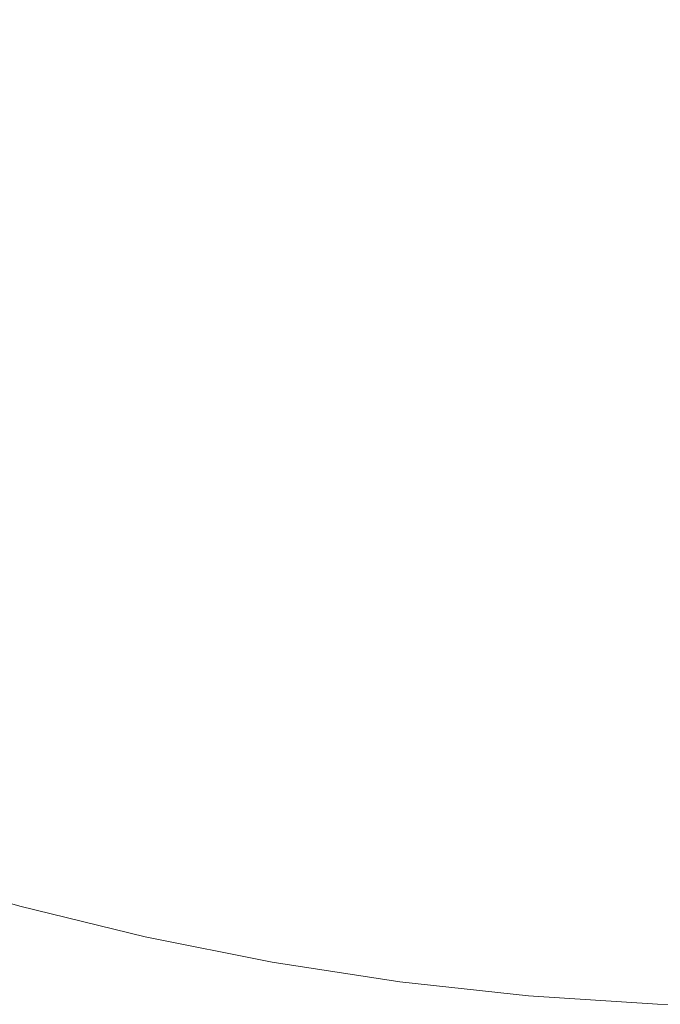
# Model space of a CAD drawing. Header units: centimetres. Extents: x -26 to 27.3, y -25.3 to -23.5.
# Tile 63 of 221: x -7.9951 to -7.9303, y -25.0596 to -24.9599. Entities that reach past the tile are written whole.
import ezdxf

# ---------------------------------------------------------------- set-up
doc = ezdxf.new("R2010")
doc.units = ezdxf.units.CM
doc.header["$LTSCALE"] = 2.54
doc.layers.add('Lucido design-1', color=7, linetype='Continuous')

# ---------------------------------------------------------------- blocks, each defined once
blk = doc.blocks.new('Gruppo-4-1')
at = {"color": 7, "linetype": 'Continuous', "lineweight": 9}
blk.add_3dface([(-25.917482, -23.559888, 1050.422055), (-25.917482, -25.159888, 1050.422055), (27.182518, -25.159888, 1050.422055), (27.182518, -23.559888, 1050.422055)], dxfattribs=at)
for points, invisible_edges in [([(-7.9908, -24.961328, 1049.670411), (-7.999517, -24.957938, 1049.670411), (-7.998744, -24.956071, 1049.673921), (-7.990109, -24.959429, 1049.673921)], 15), ([(-7.980772, -24.960618, 1049.677507), (-7.989467, -24.957666, 1049.677507), (-7.988877, -24.956043, 1049.681161), (-7.980253, -24.95897, 1049.681161)], 15), ([(-7.971101, -24.959996, 1049.684879), (-7.979778, -24.957467, 1049.684879), (-7.97935, -24.956109, 1049.688652), (-7.970732, -24.958621, 1049.688652)], 15), ([(-7.971509, -24.961519, 1049.681161), (-7.980253, -24.95897, 1049.681161), (-7.979778, -24.957467, 1049.684879), (-7.971101, -24.959996, 1049.684879)], 15), ([(-7.962013, -24.960755, 1049.688652), (-7.970732, -24.958621, 1049.688652), (-7.970404, -24.957396, 1049.692475), (-7.961739, -24.959516, 1049.692475)], 15), ([(-7.952796, -24.960161, 1049.696342), (-7.961498, -24.95843, 1049.696342), (-7.961291, -24.957498, 1049.700245), (-7.95263, -24.95922, 1049.700245)], 15), ([(-7.99154, -24.963362, 1049.666981), (-8.000345, -24.959938, 1049.666981), (-7.999517, -24.957938, 1049.670411), (-7.9908, -24.961328, 1049.670411)], 15), ([(-7.981336, -24.962407, 1049.673921), (-7.990109, -24.959429, 1049.673921), (-7.989467, -24.957666, 1049.677507), (-7.980772, -24.960618, 1049.677507)], 15), ([(-7.952989, -24.961257, 1049.692475), (-7.961739, -24.959516, 1049.692475), (-7.961498, -24.95843, 1049.696342), (-7.952796, -24.960161, 1049.696342)], 15), ([(-7.943902, -24.960564, 1049.700245), (-7.95263, -24.95922, 1049.700245), (-7.952491, -24.958436, 1049.704179), (-7.943798, -24.959774, 1049.704179)], 15), ([(-7.981944, -24.964334, 1049.670411), (-7.9908, -24.961328, 1049.670411), (-7.990109, -24.959429, 1049.673921), (-7.981336, -24.962407, 1049.673921)], 15), ([(-7.971956, -24.963187, 1049.677507), (-7.980772, -24.960618, 1049.677507), (-7.980253, -24.95897, 1049.681161), (-7.971509, -24.961519, 1049.681161)], 15), ([(-7.962321, -24.962145, 1049.684879), (-7.971101, -24.959996, 1049.684879), (-7.970732, -24.958621, 1049.688652), (-7.962013, -24.960755, 1049.688652)], 15), ([(-7.953209, -24.962506, 1049.688652), (-7.962013, -24.960755, 1049.688652), (-7.961739, -24.959516, 1049.692475), (-7.952989, -24.961257, 1049.692475)], 15), ([(-7.944026, -24.961511, 1049.696342), (-7.952796, -24.960161, 1049.696342), (-7.95263, -24.95922, 1049.700245), (-7.943902, -24.960564, 1049.700245)], 15), ([(-7.935054, -24.960732, 1049.704179), (-7.943798, -24.959774, 1049.704179), (-7.943714, -24.959142, 1049.708136), (-7.934998, -24.960097, 1049.708136)], 15), ([(-7.934998, -24.960097, 1049.708136), (-7.943714, -24.959142, 1049.708136), (-7.943652, -24.958668, 1049.71211), (-7.934956, -24.959621, 1049.71211)], 15), ([(-7.926228, -24.960193, 1049.71211), (-7.934956, -24.959621, 1049.71211), (-7.934929, -24.959304, 1049.716095), (-7.926214, -24.959875, 1049.716095)], 15), ([(-7.992328, -24.965526, 1049.66364), (-8.001227, -24.962066, 1049.66364), (-8.000345, -24.959938, 1049.666981), (-7.99154, -24.963362, 1049.666981)], 15), ([(-7.962662, -24.963684, 1049.681161), (-7.971509, -24.961519, 1049.681161), (-7.971101, -24.959996, 1049.684879), (-7.962321, -24.962145, 1049.684879)], 15), ([(-7.944171, -24.962614, 1049.692475), (-7.952989, -24.961257, 1049.692475), (-7.952796, -24.960161, 1049.696342), (-7.944026, -24.961511, 1049.696342)], 15), ([(-7.935123, -24.961525, 1049.700245), (-7.943902, -24.960564, 1049.700245), (-7.943798, -24.959774, 1049.704179), (-7.935054, -24.960732, 1049.704179)], 15), ([(-7.926276, -24.961307, 1049.704179), (-7.935054, -24.960732, 1049.704179), (-7.934998, -24.960097, 1049.708136), (-7.926248, -24.96067, 1049.708136)], 15), ([(-7.926248, -24.96067, 1049.708136), (-7.934998, -24.960097, 1049.708136), (-7.934956, -24.959621, 1049.71211), (-7.926228, -24.960193, 1049.71211)], 15), ([(-7.982595, -24.966398, 1049.666981), (-7.99154, -24.963362, 1049.666981), (-7.9908, -24.961328, 1049.670411), (-7.981944, -24.964334, 1049.670411)], 15), ([(-7.972441, -24.964999, 1049.673921), (-7.981336, -24.962407, 1049.673921), (-7.980772, -24.960618, 1049.677507), (-7.971956, -24.963187, 1049.677507)], 15), ([(-7.963036, -24.96537, 1049.677507), (-7.971956, -24.963187, 1049.677507), (-7.971509, -24.961519, 1049.681161), (-7.962662, -24.963684, 1049.681161)], 15), ([(-7.953456, -24.963908, 1049.684879), (-7.962321, -24.962145, 1049.684879), (-7.962013, -24.960755, 1049.688652), (-7.953209, -24.962506, 1049.688652)], 15), ([(-7.944337, -24.963872, 1049.688652), (-7.953209, -24.962506, 1049.688652), (-7.952989, -24.961257, 1049.692475), (-7.944171, -24.962614, 1049.692475)], 15), ([(-7.935303, -24.963585, 1049.692475), (-7.944171, -24.962614, 1049.692475), (-7.944026, -24.961511, 1049.696342), (-7.935206, -24.962477, 1049.696342)], 15), ([(-7.935206, -24.962477, 1049.696342), (-7.944026, -24.961511, 1049.696342), (-7.943902, -24.960564, 1049.700245), (-7.935123, -24.961525, 1049.700245)], 15), ([(-7.926311, -24.962103, 1049.700245), (-7.935123, -24.961525, 1049.700245), (-7.935054, -24.960732, 1049.704179), (-7.926276, -24.961307, 1049.704179)], 15), ([(-7.993176, -24.967854, 1049.660343), (-8.002175, -24.964355, 1049.660343), (-8.001227, -24.962066, 1049.66364), (-7.992328, -24.965526, 1049.66364)], 15), ([(-7.972965, -24.966952, 1049.670411), (-7.981944, -24.964334, 1049.670411), (-7.981336, -24.962407, 1049.673921), (-7.972441, -24.964999, 1049.673921)], 15), ([(-7.95373, -24.96546, 1049.681161), (-7.962662, -24.963684, 1049.681161), (-7.962321, -24.962145, 1049.684879), (-7.953456, -24.963908, 1049.684879)], 15), ([(-7.944523, -24.965283, 1049.684879), (-7.953456, -24.963908, 1049.684879), (-7.953209, -24.962506, 1049.688652), (-7.944337, -24.963872, 1049.688652)], 15), ([(-7.926401, -24.964168, 1049.692475), (-7.935303, -24.963585, 1049.692475), (-7.935206, -24.962477, 1049.696342), (-7.926353, -24.963057, 1049.696342)], 15), ([(-7.926353, -24.963057, 1049.696342), (-7.935206, -24.962477, 1049.696342), (-7.935123, -24.961525, 1049.700245), (-7.926311, -24.962103, 1049.700245)], 15), ([(-7.983287, -24.968595, 1049.66364), (-7.992328, -24.965526, 1049.66364), (-7.99154, -24.963362, 1049.666981), (-7.982595, -24.966398, 1049.666981)], 15), ([(-7.963442, -24.967201, 1049.673921), (-7.972441, -24.964999, 1049.673921), (-7.971956, -24.963187, 1049.677507), (-7.963036, -24.96537, 1049.677507)], 15), ([(-7.935414, -24.964849, 1049.688652), (-7.944337, -24.963872, 1049.688652), (-7.944171, -24.962614, 1049.692475), (-7.935303, -24.963585, 1049.692475)], 15), ([(-7.994056, -24.970274, 1049.657194), (-8.00316, -24.966733, 1049.657194), (-8.002175, -24.964355, 1049.660343), (-7.993176, -24.967854, 1049.660343)], 15), ([(-7.973525, -24.969042, 1049.666981), (-7.982595, -24.966398, 1049.666981), (-7.981944, -24.964334, 1049.670411), (-7.972965, -24.966952, 1049.670411)], 15), ([(-7.95403, -24.967161, 1049.677507), (-7.963036, -24.96537, 1049.677507), (-7.962662, -24.963684, 1049.681161), (-7.95373, -24.96546, 1049.681161)], 15), ([(-7.944729, -24.966846, 1049.681161), (-7.95373, -24.96546, 1049.681161), (-7.953456, -24.963908, 1049.684879), (-7.944523, -24.965283, 1049.684879)], 15), ([(-7.935538, -24.966267, 1049.684879), (-7.944523, -24.965283, 1049.684879), (-7.944337, -24.963872, 1049.688652), (-7.935414, -24.964849, 1049.688652)], 15), ([(-7.926456, -24.965436, 1049.688652), (-7.935414, -24.964849, 1049.688652), (-7.935303, -24.963585, 1049.692475), (-7.926401, -24.964168, 1049.692475)], 15), ([(-7.96388, -24.969175, 1049.670411), (-7.972965, -24.966952, 1049.670411), (-7.972441, -24.964999, 1049.673921), (-7.963442, -24.967201, 1049.673921)], 15), ([(-7.954356, -24.969009, 1049.673921), (-7.963442, -24.967201, 1049.673921), (-7.963036, -24.96537, 1049.677507), (-7.95403, -24.967161, 1049.677507)], 15), ([(-7.944954, -24.968558, 1049.677507), (-7.95403, -24.967161, 1049.677507), (-7.95373, -24.96546, 1049.681161), (-7.944729, -24.966846, 1049.681161)], 15), ([(-7.935675, -24.967837, 1049.681161), (-7.944729, -24.966846, 1049.681161), (-7.944523, -24.965283, 1049.684879), (-7.935538, -24.966267, 1049.684879)], 15), ([(-7.926519, -24.966858, 1049.684879), (-7.935538, -24.966267, 1049.684879), (-7.935414, -24.964849, 1049.688652), (-7.926456, -24.965436, 1049.688652)], 15), ([(-7.984032, -24.970958, 1049.660343), (-7.993176, -24.967854, 1049.660343), (-7.992328, -24.965526, 1049.66364), (-7.983287, -24.968595, 1049.66364)], 15), ([(-7.974121, -24.971267, 1049.66364), (-7.983287, -24.968595, 1049.66364), (-7.982595, -24.966398, 1049.666981), (-7.973525, -24.969042, 1049.666981)], 15), ([(-7.926587, -24.968433, 1049.681161), (-7.935675, -24.967837, 1049.681161), (-7.935538, -24.966267, 1049.684879), (-7.926519, -24.966858, 1049.684879)], 15), ([(-7.994981, -24.972814, 1049.65415), (-8.004195, -24.969231, 1049.65415), (-8.00316, -24.966733, 1049.657194), (-7.994056, -24.970274, 1049.657194)], 15), ([(-7.964348, -24.971288, 1049.666981), (-7.973525, -24.969042, 1049.666981), (-7.972965, -24.966952, 1049.670411), (-7.96388, -24.969175, 1049.670411)], 15), ([(-7.954707, -24.970999, 1049.670411), (-7.96388, -24.969175, 1049.670411), (-7.963442, -24.967201, 1049.673921), (-7.954356, -24.969009, 1049.673921)], 15), ([(-7.945199, -24.970418, 1049.673921), (-7.954356, -24.969009, 1049.673921), (-7.95403, -24.967161, 1049.677507), (-7.944954, -24.968558, 1049.677507)], 15), ([(-7.935826, -24.969558, 1049.677507), (-7.944954, -24.968558, 1049.677507), (-7.944729, -24.966846, 1049.681161), (-7.935675, -24.967837, 1049.681161)], 15), ([(-7.984806, -24.973414, 1049.657194), (-7.994056, -24.970274, 1049.657194), (-7.993176, -24.967854, 1049.660343), (-7.984032, -24.970958, 1049.660343)], 15), ([(-7.926663, -24.970159, 1049.677507), (-7.935826, -24.969558, 1049.677507), (-7.935675, -24.967837, 1049.681161), (-7.926587, -24.968433, 1049.681161)], 15), ([(-7.995948, -24.975471, 1049.651215), (-8.005277, -24.971844, 1049.651215), (-8.004195, -24.969231, 1049.65415), (-7.994981, -24.972814, 1049.65415)], 15), ([(-7.974762, -24.97366, 1049.660343), (-7.984032, -24.970958, 1049.660343), (-7.983287, -24.968595, 1049.66364), (-7.974121, -24.971267, 1049.66364)], 15), ([(-7.964847, -24.973537, 1049.66364), (-7.974121, -24.971267, 1049.66364), (-7.973525, -24.969042, 1049.666981), (-7.964348, -24.971288, 1049.666981)], 15), ([(-7.955082, -24.973131, 1049.666981), (-7.964348, -24.971288, 1049.666981), (-7.96388, -24.969175, 1049.670411), (-7.954707, -24.970999, 1049.670411)], 15), ([(-7.945463, -24.972422, 1049.670411), (-7.954707, -24.970999, 1049.670411), (-7.954356, -24.969009, 1049.673921), (-7.945199, -24.970418, 1049.673921)], 15), ([(-7.935989, -24.971427, 1049.673921), (-7.945199, -24.970418, 1049.673921), (-7.944954, -24.968558, 1049.677507), (-7.935826, -24.969558, 1049.677507)], 15), ([(-7.985619, -24.975992, 1049.65415), (-7.994981, -24.972814, 1049.65415), (-7.994056, -24.970274, 1049.657194), (-7.984806, -24.973414, 1049.657194)], 15), ([(-7.936165, -24.97344, 1049.670411), (-7.945463, -24.972422, 1049.670411), (-7.945199, -24.970418, 1049.673921), (-7.935989, -24.971427, 1049.673921)], 15), ([(-7.926744, -24.972032, 1049.673921), (-7.935989, -24.971427, 1049.673921), (-7.935826, -24.969558, 1049.677507), (-7.926663, -24.970159, 1049.677507)], 15), ([(-7.975428, -24.976147, 1049.657194), (-7.984806, -24.973414, 1049.657194), (-7.984032, -24.970958, 1049.660343), (-7.974762, -24.97366, 1049.660343)], 15), ([(-7.965383, -24.975955, 1049.660343), (-7.974762, -24.97366, 1049.660343), (-7.974121, -24.971267, 1049.66364), (-7.964847, -24.973537, 1049.66364)], 15), ([(-7.955482, -24.975399, 1049.66364), (-7.964847, -24.973537, 1049.66364), (-7.964348, -24.971288, 1049.666981), (-7.955082, -24.973131, 1049.666981)], 15), ([(-7.945745, -24.974568, 1049.666981), (-7.955082, -24.973131, 1049.666981), (-7.954707, -24.970999, 1049.670411), (-7.945463, -24.972422, 1049.670411)], 15), ([(-7.926833, -24.974052, 1049.670411), (-7.936165, -24.97344, 1049.670411), (-7.935989, -24.971427, 1049.673921), (-7.926744, -24.972032, 1049.673921)], 15), ([(-7.936354, -24.975596, 1049.666981), (-7.945745, -24.974568, 1049.666981), (-7.945463, -24.972422, 1049.670411), (-7.936165, -24.97344, 1049.670411)], 15), ([(-7.98647, -24.978689, 1049.651215), (-7.995948, -24.975471, 1049.651215), (-7.994981, -24.972814, 1049.65415), (-7.985619, -24.975992, 1049.65415)], 15), ([(-7.976128, -24.978758, 1049.65415), (-7.985619, -24.975992, 1049.65415), (-7.984806, -24.973414, 1049.657194), (-7.975428, -24.976147, 1049.657194)], 15), ([(-7.946046, -24.976852, 1049.66364), (-7.955482, -24.975399, 1049.66364), (-7.955082, -24.973131, 1049.666981), (-7.945745, -24.974568, 1049.666981)], 15), ([(-7.926927, -24.976214, 1049.666981), (-7.936354, -24.975596, 1049.666981), (-7.936165, -24.97344, 1049.670411), (-7.926833, -24.974052, 1049.670411)], 15), ([(-7.96594, -24.978469, 1049.657194), (-7.975428, -24.976147, 1049.657194), (-7.974762, -24.97366, 1049.660343), (-7.965383, -24.975955, 1049.660343)], 15), ([(-7.955913, -24.977839, 1049.660343), (-7.965383, -24.975955, 1049.660343), (-7.964847, -24.973537, 1049.66364), (-7.955482, -24.975399, 1049.66364)], 15), ([(-7.987356, -24.9815, 1049.648395), (-7.996956, -24.978242, 1049.648395), (-7.995948, -24.975471, 1049.651215), (-7.98647, -24.978689, 1049.651215)], 15), ([(-7.946369, -24.979308, 1049.660343), (-7.955913, -24.977839, 1049.660343), (-7.955482, -24.975399, 1049.66364), (-7.946046, -24.976852, 1049.66364)], 15), ([(-7.936555, -24.977891, 1049.66364), (-7.946046, -24.976852, 1049.66364), (-7.945745, -24.974568, 1049.666981), (-7.936354, -24.975596, 1049.666981)], 15), ([(-7.97686, -24.98149, 1049.651215), (-7.98647, -24.978689, 1049.651215), (-7.985619, -24.975992, 1049.65415), (-7.976128, -24.978758, 1049.65415)], 15), ([(-7.966525, -24.981108, 1049.65415), (-7.976128, -24.978758, 1049.65415), (-7.975428, -24.976147, 1049.657194), (-7.96594, -24.978469, 1049.657194)], 15), ([(-7.95636, -24.980374, 1049.657194), (-7.96594, -24.978469, 1049.657194), (-7.965383, -24.975955, 1049.660343), (-7.955913, -24.977839, 1049.660343)], 15), ([(-7.927028, -24.978516, 1049.66364), (-7.936555, -24.977891, 1049.66364), (-7.936354, -24.975596, 1049.666981), (-7.926927, -24.976214, 1049.666981)], 15), ([(-7.936771, -24.980359, 1049.660343), (-7.946369, -24.979308, 1049.660343), (-7.946046, -24.976852, 1049.66364), (-7.936555, -24.977891, 1049.66364)], 15), ([(-7.988277, -24.984422, 1049.645696), (-7.998004, -24.98112, 1049.645696), (-7.996956, -24.978242, 1049.648395), (-7.987356, -24.9815, 1049.648395)], 15), ([(-7.956829, -24.983037, 1049.65415), (-7.966525, -24.981108, 1049.65415), (-7.96594, -24.978469, 1049.657194), (-7.95636, -24.980374, 1049.657194)], 15), ([(-7.946705, -24.98186, 1049.657194), (-7.95636, -24.980374, 1049.657194), (-7.955913, -24.977839, 1049.660343), (-7.946369, -24.979308, 1049.660343)], 15), ([(-7.927136, -24.98099, 1049.660343), (-7.936771, -24.980359, 1049.660343), (-7.936555, -24.977891, 1049.66364), (-7.927028, -24.978516, 1049.66364)], 15), ([(-7.977623, -24.984337, 1049.648395), (-7.987356, -24.9815, 1049.648395), (-7.98647, -24.978689, 1049.651215), (-7.97686, -24.98149, 1049.651215)], 15), ([(-7.967137, -24.983869, 1049.651215), (-7.97686, -24.98149, 1049.651215), (-7.976128, -24.978758, 1049.65415), (-7.966525, -24.981108, 1049.65415)], 15), ([(-7.936995, -24.982924, 1049.657194), (-7.946705, -24.98186, 1049.657194), (-7.946369, -24.979308, 1049.660343), (-7.936771, -24.980359, 1049.660343)], 15), ([(-7.947058, -24.984541, 1049.65415), (-7.956829, -24.983037, 1049.65415), (-7.95636, -24.980374, 1049.657194), (-7.946705, -24.98186, 1049.657194)], 15), ([(-7.927248, -24.983563, 1049.657194), (-7.936995, -24.982924, 1049.657194), (-7.936771, -24.980359, 1049.660343), (-7.927136, -24.98099, 1049.660343)], 15), ([(-7.989232, -24.987449, 1049.643121), (-7.99909, -24.984103, 1049.643121), (-7.998004, -24.98112, 1049.645696), (-7.988277, -24.984422, 1049.645696)], 15), ([(-7.95732, -24.985822, 1049.651215), (-7.967137, -24.983869, 1049.651215), (-7.966525, -24.981108, 1049.65415), (-7.956829, -24.983037, 1049.65415)], 15), ([(-7.978416, -24.987296, 1049.645696), (-7.988277, -24.984422, 1049.645696), (-7.987356, -24.9815, 1049.648395), (-7.977623, -24.984337, 1049.648395)], 15), ([(-7.967775, -24.986747, 1049.648395), (-7.977623, -24.984337, 1049.648395), (-7.97686, -24.98149, 1049.651215), (-7.967137, -24.983869, 1049.651215)], 15), ([(-7.937231, -24.985617, 1049.65415), (-7.947058, -24.984541, 1049.65415), (-7.946705, -24.98186, 1049.657194), (-7.936995, -24.982924, 1049.657194)], 15), ([(-7.947427, -24.987344, 1049.651215), (-7.95732, -24.985822, 1049.651215), (-7.956829, -24.983037, 1049.65415), (-7.947058, -24.984541, 1049.65415)], 15), ([(-7.927366, -24.986264, 1049.65415), (-7.937231, -24.985617, 1049.65415), (-7.936995, -24.982924, 1049.657194), (-7.927248, -24.983563, 1049.657194)], 15), ([(-7.990218, -24.990577, 1049.640676), (-8.000211, -24.987185, 1049.640676), (-7.99909, -24.984103, 1049.643121), (-7.989232, -24.987449, 1049.643121)], 15), ([(-7.979237, -24.990362, 1049.643121), (-7.989232, -24.987449, 1049.643121), (-7.988277, -24.984422, 1049.645696), (-7.978416, -24.987296, 1049.645696)], 15), ([(-7.968439, -24.989738, 1049.645696), (-7.978416, -24.987296, 1049.645696), (-7.977623, -24.984337, 1049.648395), (-7.967775, -24.986747, 1049.648395)], 15), ([(-7.957832, -24.988725, 1049.648395), (-7.967775, -24.986747, 1049.648395), (-7.967137, -24.983869, 1049.651215), (-7.95732, -24.985822, 1049.651215)], 15), ([(-7.937477, -24.988434, 1049.651215), (-7.947427, -24.987344, 1049.651215), (-7.947058, -24.984541, 1049.65415), (-7.937231, -24.985617, 1049.65415)], 15), ([(-7.947812, -24.990267, 1049.648395), (-7.957832, -24.988725, 1049.648395), (-7.95732, -24.985822, 1049.651215), (-7.947427, -24.987344, 1049.651215)], 15), ([(-7.927489, -24.989089, 1049.651215), (-7.937477, -24.988434, 1049.651215), (-7.937231, -24.985617, 1049.65415), (-7.927366, -24.986264, 1049.65415)], 15), ([(-7.991234, -24.9938, 1049.638366), (-8.001367, -24.990361, 1049.638366), (-8.000211, -24.987185, 1049.640676), (-7.990218, -24.990577, 1049.640676)], 15), ([(-7.969126, -24.992837, 1049.643121), (-7.979237, -24.990362, 1049.643121), (-7.978416, -24.987296, 1049.645696), (-7.968439, -24.989738, 1049.645696)], 15), ([(-7.958364, -24.991742, 1049.645696), (-7.968439, -24.989738, 1049.645696), (-7.967775, -24.986747, 1049.648395), (-7.957832, -24.988725, 1049.648395)], 15), ([(-7.937734, -24.991371, 1049.648395), (-7.947812, -24.990267, 1049.648395), (-7.947427, -24.987344, 1049.651215), (-7.937477, -24.988434, 1049.651215)], 15), ([(-7.980086, -24.99353, 1049.640676), (-7.990218, -24.990577, 1049.640676), (-7.989232, -24.987449, 1049.643121), (-7.979237, -24.990362, 1049.643121)], 15), ([(-7.927618, -24.992034, 1049.648395), (-7.937734, -24.991371, 1049.648395), (-7.937477, -24.988434, 1049.651215), (-7.927489, -24.989089, 1049.651215)], 15), ([(-7.948212, -24.993304, 1049.645696), (-7.958364, -24.991742, 1049.645696), (-7.957832, -24.988725, 1049.648395), (-7.947812, -24.990267, 1049.648395)], 15), ([(-7.992279, -24.997115, 1049.636193), (-8.002556, -24.993626, 1049.636193), (-8.001367, -24.990361, 1049.638366), (-7.991234, -24.9938, 1049.638366)], 15), ([(-7.969835, -24.996038, 1049.640676), (-7.980086, -24.99353, 1049.640676), (-7.979237, -24.990362, 1049.643121), (-7.969126, -24.992837, 1049.643121)], 15), ([(-7.958915, -24.994867, 1049.643121), (-7.969126, -24.992837, 1049.643121), (-7.968439, -24.989738, 1049.645696), (-7.958364, -24.991742, 1049.645696)], 15), ([(-7.938001, -24.994422, 1049.645696), (-7.948212, -24.993304, 1049.645696), (-7.947812, -24.990267, 1049.648395), (-7.937734, -24.991371, 1049.648395)], 15), ([(-7.980961, -24.996795, 1049.638366), (-7.991234, -24.9938, 1049.638366), (-7.990218, -24.990577, 1049.640676), (-7.980086, -24.99353, 1049.640676)], 15), ([(-7.927751, -24.995094, 1049.645696), (-7.938001, -24.994422, 1049.645696), (-7.937734, -24.991371, 1049.648395), (-7.927618, -24.992034, 1049.648395)], 15), ([(-7.948626, -24.996451, 1049.643121), (-7.958915, -24.994867, 1049.643121), (-7.958364, -24.991742, 1049.645696), (-7.948212, -24.993304, 1049.645696)], 15), ([(-7.959485, -24.998097, 1049.640676), (-7.969835, -24.996038, 1049.640676), (-7.969126, -24.992837, 1049.643121), (-7.958915, -24.994867, 1049.643121)], 15), ([(-7.938278, -24.997584, 1049.643121), (-7.948626, -24.996451, 1049.643121), (-7.948212, -24.993304, 1049.645696), (-7.938001, -24.994422, 1049.645696)], 15), ([(-7.993351, -25.000514, 1049.634163), (-8.003775, -24.996975, 1049.634163), (-8.002556, -24.993626, 1049.636193), (-7.992279, -24.997115, 1049.636193)], 15), ([(-7.98186, -25.000151, 1049.636193), (-7.992279, -24.997115, 1049.636193), (-7.991234, -24.9938, 1049.638366), (-7.980961, -24.996795, 1049.638366)], 15), ([(-7.970567, -24.999338, 1049.638366), (-7.980961, -24.996795, 1049.638366), (-7.980086, -24.99353, 1049.640676), (-7.969835, -24.996038, 1049.640676)], 15), ([(-7.92789, -24.998265, 1049.643121), (-7.938278, -24.997584, 1049.643121), (-7.938001, -24.994422, 1049.645696), (-7.927751, -24.995094, 1049.645696)], 15), ([(-7.949054, -24.999703, 1049.640676), (-7.959485, -24.998097, 1049.640676), (-7.958915, -24.994867, 1049.643121), (-7.948626, -24.996451, 1049.643121)], 15), ([(-7.960072, -25.001426, 1049.638366), (-7.970567, -24.999338, 1049.638366), (-7.969835, -24.996038, 1049.640676), (-7.959485, -24.998097, 1049.640676)], 15), ([(-7.994448, -25.003993, 1049.63228), (-8.005022, -25.000403, 1049.63228), (-8.003775, -24.996975, 1049.634163), (-7.993351, -25.000514, 1049.634163)], 15), ([(-7.982783, -25.003594, 1049.634163), (-7.993351, -25.000514, 1049.634163), (-7.992279, -24.997115, 1049.636193), (-7.98186, -25.000151, 1049.636193)], 15), ([(-7.971319, -25.002731, 1049.636193), (-7.98186, -25.000151, 1049.636193), (-7.980961, -24.996795, 1049.638366), (-7.970567, -24.999338, 1049.638366)], 15), ([(-7.938564, -25.000852, 1049.640676), (-7.949054, -24.999703, 1049.640676), (-7.948626, -24.996451, 1049.643121), (-7.938278, -24.997584, 1049.643121)], 15), ([(-7.949495, -25.003054, 1049.638366), (-7.960072, -25.001426, 1049.638366), (-7.959485, -24.998097, 1049.640676), (-7.949054, -24.999703, 1049.640676)], 15), ([(-7.928033, -25.001542, 1049.640676), (-7.938564, -25.000852, 1049.640676), (-7.938278, -24.997584, 1049.643121), (-7.92789, -24.998265, 1049.643121)], 15), ([(-7.960675, -25.004848, 1049.636193), (-7.971319, -25.002731, 1049.636193), (-7.970567, -24.999338, 1049.638366), (-7.960072, -25.001426, 1049.638366)], 15), ([(-7.995568, -25.007546, 1049.630546), (-8.006297, -25.003904, 1049.630546), (-8.005022, -25.000403, 1049.63228), (-7.994448, -25.003993, 1049.63228)], 15), ([(-7.97209, -25.006211, 1049.634163), (-7.982783, -25.003594, 1049.634163), (-7.98186, -25.000151, 1049.636193), (-7.971319, -25.002731, 1049.636193)], 15), ([(-7.938858, -25.004219, 1049.638366), (-7.949495, -25.003054, 1049.638366), (-7.949054, -24.999703, 1049.640676), (-7.938564, -25.000852, 1049.640676)], 15), ([(-7.983727, -25.007118, 1049.63228), (-7.994448, -25.003993, 1049.63228), (-7.993351, -25.000514, 1049.634163), (-7.982783, -25.003594, 1049.634163)], 15), ([(-7.92818, -25.004919, 1049.638366), (-7.938858, -25.004219, 1049.638366), (-7.938564, -25.000852, 1049.640676), (-7.928033, -25.001542, 1049.640676)], 15), ([(-7.949949, -25.006499, 1049.636193), (-7.960675, -25.004848, 1049.636193), (-7.960072, -25.001426, 1049.638366), (-7.949495, -25.003054, 1049.638366)], 15), ([(-7.961294, -25.008358, 1049.634163), (-7.97209, -25.006211, 1049.634163), (-7.971319, -25.002731, 1049.636193), (-7.960675, -25.004848, 1049.636193)], 15), ([(-7.939161, -25.00768, 1049.636193), (-7.949949, -25.006499, 1049.636193), (-7.949495, -25.003054, 1049.638366), (-7.938858, -25.004219, 1049.638366)], 15), ([(-7.984691, -25.010716, 1049.630546), (-7.995568, -25.007546, 1049.630546), (-7.994448, -25.003993, 1049.63228), (-7.983727, -25.007118, 1049.63228)], 15), ([(-7.97288, -25.009772, 1049.63228), (-7.983727, -25.007118, 1049.63228), (-7.982783, -25.003594, 1049.634163), (-7.97209, -25.006211, 1049.634163)], 15), ([(-7.928332, -25.00839, 1049.636193), (-7.939161, -25.00768, 1049.636193), (-7.938858, -25.004219, 1049.638366), (-7.92818, -25.004919, 1049.638366)], 15), ([(-7.950414, -25.010033, 1049.634163), (-7.961294, -25.008358, 1049.634163), (-7.960675, -25.004848, 1049.636193), (-7.949949, -25.006499, 1049.636193)], 15), ([(-7.961927, -25.011951, 1049.63228), (-7.97288, -25.009772, 1049.63228), (-7.97209, -25.006211, 1049.634163), (-7.961294, -25.008358, 1049.634163)], 15), ([(-7.973686, -25.013409, 1049.630546), (-7.984691, -25.010716, 1049.630546), (-7.983727, -25.007118, 1049.63228), (-7.97288, -25.009772, 1049.63228)], 15), ([(-7.939472, -25.011231, 1049.634163), (-7.950414, -25.010033, 1049.634163), (-7.949949, -25.006499, 1049.636193), (-7.939161, -25.00768, 1049.636193)], 15), ([(-7.985674, -25.014383, 1049.628965), (-7.99671, -25.011167, 1049.628965), (-7.995568, -25.007546, 1049.630546), (-7.984691, -25.010716, 1049.630546)], 15), ([(-7.95089, -25.013649, 1049.63228), (-7.961927, -25.011951, 1049.63228), (-7.961294, -25.008358, 1049.634163), (-7.950414, -25.010033, 1049.634163)], 15), ([(-7.928487, -25.011951, 1049.634163), (-7.939472, -25.011231, 1049.634163), (-7.939161, -25.00768, 1049.636193), (-7.928332, -25.00839, 1049.636193)], 15), ([(-7.962574, -25.015619, 1049.630546), (-7.973686, -25.013409, 1049.630546), (-7.97288, -25.009772, 1049.63228), (-7.961927, -25.011951, 1049.63228)], 15), ([(-7.93979, -25.014865, 1049.63228), (-7.95089, -25.013649, 1049.63228), (-7.950414, -25.010033, 1049.634163), (-7.939472, -25.011231, 1049.634163)], 15), ([(-7.986673, -25.018114, 1049.627541), (-7.997871, -25.01485, 1049.627541), (-7.99671, -25.011167, 1049.628965), (-7.985674, -25.014383, 1049.628965)], 15), ([(-7.974508, -25.017116, 1049.628965), (-7.985674, -25.014383, 1049.628965), (-7.984691, -25.010716, 1049.630546), (-7.973686, -25.013409, 1049.630546)], 15), ([(-7.928646, -25.015595, 1049.63228), (-7.93979, -25.014865, 1049.63228), (-7.939472, -25.011231, 1049.634163), (-7.928487, -25.011951, 1049.634163)], 15), ([(-7.951377, -25.017343, 1049.630546), (-7.962574, -25.015619, 1049.630546), (-7.961927, -25.011951, 1049.63228), (-7.95089, -25.013649, 1049.63228)], 15), ([(-7.963234, -25.019358, 1049.628965), (-7.974508, -25.017116, 1049.628965), (-7.973686, -25.013409, 1049.630546), (-7.962574, -25.015619, 1049.630546)], 15), ([(-7.940114, -25.018576, 1049.630546), (-7.951377, -25.017343, 1049.630546), (-7.95089, -25.013649, 1049.63228), (-7.93979, -25.014865, 1049.63228)], 15), ([(-7.987688, -25.021901, 1049.626276), (-7.99905, -25.018589, 1049.626276), (-7.997871, -25.01485, 1049.627541), (-7.986673, -25.018114, 1049.627541)], 15), ([(-7.975344, -25.020886, 1049.627541), (-7.986673, -25.018114, 1049.627541), (-7.985674, -25.014383, 1049.628965), (-7.974508, -25.017116, 1049.628965)], 15), ([(-7.928809, -25.019317, 1049.630546), (-7.940114, -25.018576, 1049.630546), (-7.93979, -25.014865, 1049.63228), (-7.928646, -25.015595, 1049.63228)], 15), ([(-7.951872, -25.021107, 1049.628965), (-7.963234, -25.019358, 1049.628965), (-7.962574, -25.015619, 1049.630546), (-7.951377, -25.017343, 1049.630546)], 15), ([(-7.963904, -25.023161, 1049.627541), (-7.975344, -25.020886, 1049.627541), (-7.974508, -25.017116, 1049.628965), (-7.963234, -25.019358, 1049.628965)], 15), ([(-7.940445, -25.022358, 1049.628965), (-7.951872, -25.021107, 1049.628965), (-7.951377, -25.017343, 1049.630546), (-7.940114, -25.018576, 1049.630546)], 15), ([(-7.976192, -25.024714, 1049.626276), (-7.987688, -25.021901, 1049.626276), (-7.986673, -25.018114, 1049.627541), (-7.975344, -25.020886, 1049.627541)], 15), ([(-7.988716, -25.025738, 1049.625172), (-8.000245, -25.022378, 1049.625172), (-7.99905, -25.018589, 1049.626276), (-7.987688, -25.021901, 1049.626276)], 15), ([(-7.928975, -25.02311, 1049.628965), (-7.940445, -25.022358, 1049.628965), (-7.940114, -25.018576, 1049.630546), (-7.928809, -25.019317, 1049.630546)], 15), ([(-7.952376, -25.024936, 1049.627541), (-7.963904, -25.023161, 1049.627541), (-7.963234, -25.019358, 1049.628965), (-7.951872, -25.021107, 1049.628965)], 15), ([(-7.964585, -25.027022, 1049.626276), (-7.976192, -25.024714, 1049.626276), (-7.975344, -25.020886, 1049.627541), (-7.963904, -25.023161, 1049.627541)], 15), ([(-7.940782, -25.026206, 1049.627541), (-7.952376, -25.024936, 1049.627541), (-7.951872, -25.021107, 1049.628965), (-7.940445, -25.022358, 1049.628965)], 15), ([(-7.977052, -25.028592, 1049.625172), (-7.988716, -25.025738, 1049.625172), (-7.987688, -25.021901, 1049.626276), (-7.976192, -25.024714, 1049.626276)], 15), ([(-7.989756, -25.02962, 1049.624232), (-8.001453, -25.02621, 1049.624232), (-8.000245, -25.022378, 1049.625172), (-7.988716, -25.025738, 1049.625172)], 15), ([(-7.952888, -25.028823, 1049.626276), (-7.964585, -25.027022, 1049.626276), (-7.963904, -25.023161, 1049.627541), (-7.952376, -25.024936, 1049.627541)], 15), ([(-7.929143, -25.026968, 1049.627541), (-7.940782, -25.026206, 1049.627541), (-7.940445, -25.022358, 1049.628965), (-7.928975, -25.02311, 1049.628965)], 15), ([(-7.965275, -25.030935, 1049.625172), (-7.977052, -25.028592, 1049.625172), (-7.976192, -25.024714, 1049.626276), (-7.964585, -25.027022, 1049.626276)], 15), ([(-7.941124, -25.030111, 1049.626276), (-7.952888, -25.028823, 1049.626276), (-7.952376, -25.024936, 1049.627541), (-7.940782, -25.026206, 1049.627541)], 15), ([(-7.990807, -25.033539, 1049.623459), (-8.002673, -25.03008, 1049.623459), (-8.001453, -25.02621, 1049.624232), (-7.989756, -25.02962, 1049.624232)], 15), ([(-7.977922, -25.032515, 1049.624232), (-7.989756, -25.02962, 1049.624232), (-7.988716, -25.025738, 1049.625172), (-7.977052, -25.028592, 1049.625172)], 15), ([(-7.929314, -25.030885, 1049.626276), (-7.941124, -25.030111, 1049.626276), (-7.940782, -25.026206, 1049.627541), (-7.929143, -25.026968, 1049.627541)], 15), ([(-7.953407, -25.032762, 1049.625172), (-7.965275, -25.030935, 1049.625172), (-7.964585, -25.027022, 1049.626276), (-7.952888, -25.028823, 1049.626276)], 15), ([(-7.965973, -25.034892, 1049.624232), (-7.977922, -25.032515, 1049.624232), (-7.977052, -25.028592, 1049.625172), (-7.965275, -25.030935, 1049.625172)], 15), ([(-7.94147, -25.034069, 1049.625172), (-7.953407, -25.032762, 1049.625172), (-7.952888, -25.028823, 1049.626276), (-7.941124, -25.030111, 1049.626276)], 15), ([(-7.991865, -25.037489, 1049.622853), (-8.003903, -25.03398, 1049.622853), (-8.002673, -25.03008, 1049.623459), (-7.990807, -25.033539, 1049.623459)], 15), ([(-7.9788, -25.036477, 1049.623459), (-7.990807, -25.033539, 1049.623459), (-7.989756, -25.02962, 1049.624232), (-7.977922, -25.032515, 1049.624232)], 15), ([(-7.929487, -25.034854, 1049.625172), (-7.94147, -25.034069, 1049.625172), (-7.941124, -25.030111, 1049.626276), (-7.929314, -25.030885, 1049.626276)], 15), ([(-7.953931, -25.036746, 1049.624232), (-7.965973, -25.034892, 1049.624232), (-7.965275, -25.030935, 1049.625172), (-7.953407, -25.032762, 1049.625172)], 15), ([(-7.966677, -25.038888, 1049.623459), (-7.9788, -25.036477, 1049.623459), (-7.977922, -25.032515, 1049.624232), (-7.965973, -25.034892, 1049.624232)], 15), ([(-7.94182, -25.038072, 1049.624232), (-7.953931, -25.036746, 1049.624232), (-7.953407, -25.032762, 1049.625172), (-7.94147, -25.034069, 1049.625172)], 15), ([(-7.99293, -25.041463, 1049.622417), (-8.00514, -25.037904, 1049.622417), (-8.003903, -25.03398, 1049.622853), (-7.991865, -25.037489, 1049.622853)], 15), ([(-7.979685, -25.040469, 1049.622853), (-7.991865, -25.037489, 1049.622853), (-7.990807, -25.033539, 1049.623459), (-7.9788, -25.036477, 1049.623459)], 15), ([(-7.929663, -25.038869, 1049.624232), (-7.94182, -25.038072, 1049.624232), (-7.94147, -25.034069, 1049.625172), (-7.929487, -25.034854, 1049.625172)], 15), ([(-7.954461, -25.040768, 1049.623459), (-7.966677, -25.038888, 1049.623459), (-7.965973, -25.034892, 1049.624232), (-7.953931, -25.036746, 1049.624232)], 15), ([(-7.967387, -25.042915, 1049.622853), (-7.979685, -25.040469, 1049.622853), (-7.9788, -25.036477, 1049.623459), (-7.966677, -25.038888, 1049.623459)], 15), ([(-7.942174, -25.042114, 1049.623459), (-7.954461, -25.040768, 1049.623459), (-7.953931, -25.036746, 1049.624232), (-7.94182, -25.038072, 1049.624232)], 15), ([(-7.993999, -25.045454, 1049.62215), (-8.006383, -25.041845, 1049.62215), (-8.00514, -25.037904, 1049.622417), (-7.99293, -25.041463, 1049.622417)], 15), ([(-7.980576, -25.044486, 1049.622417), (-7.99293, -25.041463, 1049.622417), (-7.991865, -25.037489, 1049.622853), (-7.979685, -25.040469, 1049.622853)], 15), ([(-7.92984, -25.042922, 1049.623459), (-7.942174, -25.042114, 1049.623459), (-7.94182, -25.038072, 1049.624232), (-7.929663, -25.038869, 1049.624232)], 15), ([(-7.954994, -25.044823, 1049.622853), (-7.967387, -25.042915, 1049.622853), (-7.966677, -25.038888, 1049.623459), (-7.954461, -25.040768, 1049.623459)], 15), ([(-7.968102, -25.046967, 1049.622417), (-7.980576, -25.044486, 1049.622417), (-7.979685, -25.040469, 1049.622853), (-7.967387, -25.042915, 1049.622853)], 15), ([(-7.94253, -25.046188, 1049.622853), (-7.954994, -25.044823, 1049.622853), (-7.954461, -25.040768, 1049.623459), (-7.942174, -25.042114, 1049.623459)], 15), ([(-7.995128, -25.049666, 1049.622055), (-8.007694, -25.046003, 1049.622055), (-8.006383, -25.041845, 1049.62215), (-7.993999, -25.045454, 1049.62215)], 14), ([(-7.98147, -25.04852, 1049.62215), (-7.993999, -25.045454, 1049.62215), (-7.99293, -25.041463, 1049.622417), (-7.980576, -25.044486, 1049.622417)], 15), ([(-7.930018, -25.047008, 1049.622853), (-7.94253, -25.046188, 1049.622853), (-7.942174, -25.042114, 1049.623459), (-7.92984, -25.042922, 1049.623459)], 15), ([(-7.955531, -25.048902, 1049.622417), (-7.968102, -25.046967, 1049.622417), (-7.967387, -25.042915, 1049.622853), (-7.954994, -25.044823, 1049.622853)], 15), ([(-7.968819, -25.051037, 1049.62215), (-7.98147, -25.04852, 1049.62215), (-7.980576, -25.044486, 1049.622417), (-7.968102, -25.046967, 1049.622417)], 15), ([(-7.942889, -25.050286, 1049.622417), (-7.955531, -25.048902, 1049.622417), (-7.954994, -25.044823, 1049.622853), (-7.94253, -25.046188, 1049.622853)], 15), ([(-7.982414, -25.052777, 1049.622055), (-7.995128, -25.049666, 1049.622055), (-7.993999, -25.045454, 1049.62215), (-7.98147, -25.04852, 1049.62215)], 14), ([(-7.930197, -25.051118, 1049.622417), (-7.942889, -25.050286, 1049.622417), (-7.94253, -25.046188, 1049.622853), (-7.930018, -25.047008, 1049.622853)], 15), ([(-7.956071, -25.052999, 1049.62215), (-7.968819, -25.051037, 1049.62215), (-7.968102, -25.046967, 1049.622417), (-7.955531, -25.048902, 1049.622417)], 15), ([(-7.969577, -25.05533, 1049.622055), (-7.982414, -25.052777, 1049.622055), (-7.98147, -25.04852, 1049.62215), (-7.968819, -25.051037, 1049.62215)], 14), ([(-7.943249, -25.054403, 1049.62215), (-7.956071, -25.052999, 1049.62215), (-7.955531, -25.048902, 1049.622417), (-7.942889, -25.050286, 1049.622417)], 15), ([(-25.917482, -25.159888, 1049.622055), (-7.995128, -25.049666, 1049.622055), (-7.982414, -25.052777, 1049.622055)], 9), ([(-7.95664, -25.057321, 1049.622055), (-7.969577, -25.05533, 1049.622055), (-7.968819, -25.051037, 1049.62215), (-7.956071, -25.052999, 1049.62215)], 14), ([(-7.930378, -25.055247, 1049.62215), (-7.943249, -25.054403, 1049.62215), (-7.942889, -25.050286, 1049.622417), (-7.930197, -25.051118, 1049.622417)], 15), ([(-7.917482, -25.055528, 1049.62215), (-7.930378, -25.055247, 1049.62215), (-7.930197, -25.051118, 1049.622417), (-7.917482, -25.051396, 1049.622417)], 7), ([(-25.917482, -25.159888, 1049.622055), (-7.982414, -25.052777, 1049.622055), (-7.969577, -25.05533, 1049.622055)], 9), ([(-7.943629, -25.058746, 1049.622055), (-7.95664, -25.057321, 1049.622055), (-7.956071, -25.052999, 1049.62215), (-7.943249, -25.054403, 1049.62215)], 14), ([(-7.930568, -25.059602, 1049.622055), (-7.943629, -25.058746, 1049.622055), (-7.943249, -25.054403, 1049.62215), (-7.930378, -25.055247, 1049.62215)], 14), ([(-7.917482, -25.059888, 1049.622055), (-7.930568, -25.059602, 1049.622055), (-7.930378, -25.055247, 1049.62215), (-7.917482, -25.055528, 1049.62215)], 6), ([(-25.917482, -25.159888, 1049.622055), (-7.969577, -25.05533, 1049.622055), (-7.95664, -25.057321, 1049.622055)], 9), ([(-7.95664, -25.057321, 1049.622055), (-7.943629, -25.058746, 1049.622055), (-25.917482, -25.159888, 1049.622055)], 10), ([(-7.943629, -25.058746, 1049.622055), (-7.930568, -25.059602, 1049.622055), (-25.917482, -25.159888, 1049.622055)], 10)]:
    blk.add_3dface(points, dxfattribs=dict(at, invisible_edges=invisible_edges))

msp = doc.modelspace()

# ---------------------------------------------------------------- block references
at = {"layer": 'Lucido design-1', "color": 7}
msp.add_blockref('Gruppo-4-1', (0, 0), dxfattribs=at)

doc.saveas('drawing.dxf')
